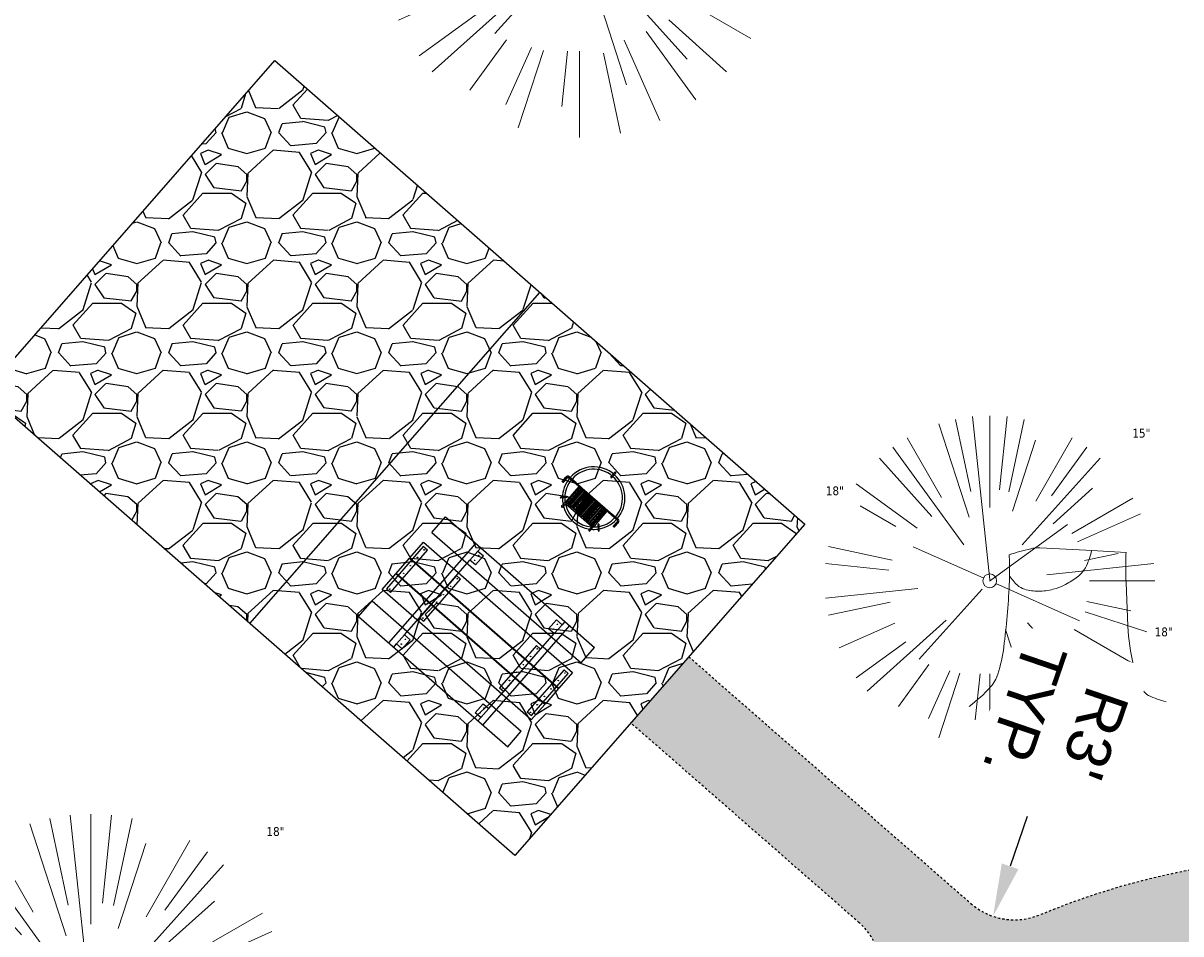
# Model space of a CAD drawing. Header units: feet. Extents: x 1133447 to 1140710, y 647622 to 649877.
# Tile 33 of 84: x 1134440 to 1134492, y 649114 to 649155. Entities that reach past the tile are written whole.
import ezdxf

# ---------------------------------------------------------------- set-up
doc = ezdxf.new("R2010")
doc.units = ezdxf.units.FT
doc.header["$MEASUREMENT"] = 0
doc.linetypes.add('RAD', pattern=[0.13, 0.08, -0.05])
for name, color, linetype, lineweight in [('-ANGLE-IRON', 8, 'Continuous', 25), ('V-SITE-VEGE', 8, 'Continuous', 18), ('V-SITE-VEGE-TEXT', 8, 'Continuous', 18)]:
    doc.layers.add(name, color=color, linetype=linetype, lineweight=lineweight)
for name, color, linetype in [('-BOLTS-LAGS-SCREWS', 7, 'Continuous'), ('-CONCRETE', 9, 'Continuous'), ('-HARDWARE', 7, 'Continuous'), ('-TIMBER', 5, 'Continuous'), ('C-CAMPSITE-PADS', 6, 'Continuous'), ('C-SWLK-GRVL', 6, 'RAD'), ('C-SWLK-GRVL-PATT', 8, 'Continuous'), ('G-TEXT-ST02', 2, 'Continuous'), ('G-XREF', 7, 'Continuous')]:
    doc.layers.add(name, color=color, linetype=linetype)
doc.styles.add('Normal', font='arial.ttf', dxfattribs={"height": 0.1})
doc.styles.add('SEI-Dim & Leader', font='tahoma.ttf')
doc.dimstyles.new('Plan', dxfattribs={"dimscale": 20, "dimtxt": 0.1, "dimasz": 0.12, "dimexe": 0.0625, "dimexo": 0.0625, "dimgap": 0.08, "dimtad": 0, "dimdec": 0, "dimzin": 0, "dimdsep": 46, "dimtxsty": 'Normal', "dimcen": 0, "dimclrd": 256, "dimclre": 256, "dimclrt": 256, "dimaunit": 1, "dimadec": 4, "dimazin": 0, "dimtfac": 1, "dimtdec": 0, "dimtofl": 0, "dimtmove": 0, "dimatfit": 3, "dimfxl": 1, "dimtfill": 1, "dimtolj": 1, "dimtzin": 0, "dimlwd": -1, "dimlwe": -1, "dimarcsym": 0})
pattern_1 = [(228.012787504, (3.6, 5), (-40.00000000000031, -45.00000000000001), [0.67268, -66.5954402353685]), (184.969740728, (3.15, 4.5), (59.99999999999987, 5.000000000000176), [1.15434, -114.27962380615]), (132.510447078, (2, 4.4), (50.00000000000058, -54.99999999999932), [0.8139400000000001, -80.5801629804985]), (267.273689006, (0.05, 3.15), (5.000000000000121, 100.0000000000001), [1.05119, -104.067790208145]), (292.833654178, (0, 2.1), (-24.99999999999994, 60.00000000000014), [1.030775, -102.0468656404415]), (357.273689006, (0.4, 1.15), (-100.0000000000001, 5.000000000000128), [1.05119, -104.067790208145]), (37.6942404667, (1.45, 1.1), (-64.99999999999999, -49.99999999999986), [1.390145, -137.62424274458]), (72.2553283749, (2.55, 1.95), (35.00000000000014, 110), [1.31244, -129.9316074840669]), (121.429565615, (2.95, 3.2), (-40.0000000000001, 64.99999999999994), [1.05475, -104.420365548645]), (175.236358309, (2.4, 4.1), (54.99999999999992, -5.00000000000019), [1.20416, -59.0038128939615]), (222.397437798, (1.2, 4.2), (-59.99999999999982, -54.99999999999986), [1.55724, -154.1668750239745]), (138.814074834, (5, 3.1), (-35.00000000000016, 30), [0.5315049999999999, -52.61922406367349]), (171.46923439, (4.600000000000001, 3.45), (64.99999999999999, -9.999999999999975), [1.011185, -100.107557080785]), (225, (3.6, 3.6), (-5.551115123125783e-16, -4.999999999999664), [0.707105, -6.3639628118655]), (203.198590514, (3.25, 4.2), (24.99999999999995, 9.999999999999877), [0.38079, -37.6980755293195]), (291.801409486, (2.9, 4.050000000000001), (-4.99999999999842, 15.00000000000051), [0.538515, -26.3873090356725]), (30.96375653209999, (3.1, 3.55), (15.00000000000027, 9.999999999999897), [0.874645, -28.2801144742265]), (161.565051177, (3.85, 4), (10.00000000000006, -4.999999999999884), [0.632455, -15.178933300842]), (16.389540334, (0, 4.050000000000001), (49.99999999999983, 15.00000000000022), [0.886, -87.714225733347]), (70.3461759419, (0.8500000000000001, 4.3), (-20.0000000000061, -55.00000000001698), [0.7433049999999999, -73.58703873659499]), (293.198590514, (3.85, 5), (-9.999999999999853, 24.99999999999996), [0.761575, -37.3172905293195]), (343.610459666, (4.149999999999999, 4.3), (-49.99999999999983, 15.00000000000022), [0.8859999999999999, -87.71422573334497]), (339.44395478, (0, 0.95), (-25.00000000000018, 10.00000000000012), [0.8543999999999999, -41.86561872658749]), (294.775140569, (0.8, 0.65), (-25.00000000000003, 55.00000000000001), [0.71589, -70.87321531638]), (66.8014094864, (3.9, 0), (9.999999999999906, 24.99999999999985), [0.761575, -37.3172905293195]), (17.3540246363, (4.2, 0.7000000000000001), (-64.99999999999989, -19.99999999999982), [0.838155, -82.97711807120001]), (69.44395478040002, (1.45, 0), (-10.00000000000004, -24.99999999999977), [0.4272, -42.29281872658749]), (101.309932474, (3.6, 0), (-4.999999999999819, 20.00000000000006), [0.25495, -25.240147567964]), (165.963756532, (3.55, 0.25), (14.99999999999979, -5.000000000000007), [1.030775, -19.5847531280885]), (186.009005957, (2.55, 0.5), (50.00000000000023, 4.999999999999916), [0.9552499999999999, -94.56961587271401]), (303.690067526, (3.1, 3.1), (-4.999999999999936, 9.999999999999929), [0.7211099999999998, -17.30664637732]), (353.157226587, (3.5, 2.5), (85.00000000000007, -10.00000000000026), [1.25897, -124.6378131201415]), (60.9453959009, (4.75, 2.35), (-19.99999999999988, -34.99999999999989), [0.51478, -50.963370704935]), (90, (5, 2.8), (-4.999999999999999, 5), [0.3, -4.699999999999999]), (120.256437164, (2.45, 0.65), (20.00000000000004, -35.00000000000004), [0.69462, -68.76759994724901]), (48.01278750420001, (2.1, 1.25), (40, 44.99999999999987), [1.34536, -65.92276023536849]), (0, (3, 2.25), (5, 5), [1.3, -3.7]), (325.3048464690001, (4.3, 2.25), (50.0000000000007, -34.99999999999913), [0.7905699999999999, -78.26637150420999]), (254.054604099, (4.95, 1.8), (-5.000000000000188, -20.00000000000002), [0.72801, -35.6725394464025]), (207.645975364, (4.75, 1.1), (-94.99999999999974, -50.00000000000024), [1.185325, -117.347370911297]), (175.42607874, (3.7, 0.55), (-64.99999999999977, 5.000000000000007), [1.253995, -124.1453670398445])]

# ---------------------------------------------------------------- blocks, each defined once
blk = doc.blocks.new('V-SITE-VEGE-Coniferious Tree 2')
at = {"color": 0, "linetype": 'ByBlock'}
for p, q in [((-0.0003172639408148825, 0.0025937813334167), (-0.05229705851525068, 0.4972664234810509)), ((-3.601054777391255e-05, 0.2219193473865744), (-3.601054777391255e-05, 0.5000060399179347)), ((0.02890183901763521, 0.2753366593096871), (0.05222503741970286, 0.4972664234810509)), ((-0.06264093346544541, 0.1926377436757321), (-0.1545378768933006, 0.4755369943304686)), ((-0.0574950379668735, 0.2703678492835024), (-0.1039851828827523, 0.4890788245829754)), ((0.0571938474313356, 0.2692740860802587), (0.1039131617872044, 0.4890788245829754)), ((-0.1460065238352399, 0.2528363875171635), (-0.2500390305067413, 0.4330260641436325)), ((0.06850648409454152, 0.2109817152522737), (0.1382469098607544, 0.425630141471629)), ((0.139142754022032, 0.2410654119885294), (0.2499670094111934, 0.4330260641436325)), ((-0.07913071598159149, 0.1088658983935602), (-0.2939353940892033, 0.4045257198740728)), ((0.1868724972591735, 0.2572635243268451), (0.2938633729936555, 0.4045257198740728)), ((-0.1756943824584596, 0.1950752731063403), (-0.3346129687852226, 0.3715878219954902)), ((0.09777767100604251, 0.108636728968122), (0.3345409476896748, 0.3715878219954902)), ((-0.2201011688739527, 0.1598873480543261), (-0.4045617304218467, 0.2938993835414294)), ((0.1919663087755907, 0.1728666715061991), (0.3115823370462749, 0.2805763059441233)), ((0.2487690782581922, 0.143647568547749), (0.4329900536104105, 0.2500030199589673)), ((-0.2844040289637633, 0.1641894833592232), (-0.393144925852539, 0.2269610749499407)), ((0.2658942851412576, 0.1183972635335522), (0.4567507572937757, 0.2033670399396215)), ((-0.0009318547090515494, -0.0006770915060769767), (0.2349564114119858, 0.1707208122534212)), ((-0.2961437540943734, 0.06292784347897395), (-0.4891148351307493, 0.1039491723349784)), ((-0.01992166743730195, 0.008854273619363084), (-0.2318825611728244, 0.1032199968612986)), ((0.2872695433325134, 0.06106323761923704), (0.3884790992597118, 0.08257391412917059)), ((-0.3060292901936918, 0.03215663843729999), (-0.4973024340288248, 0.05226104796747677)), ((0.173080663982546, 0.01818771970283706), (0.497230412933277, 0.05226104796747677)), ((0.3024988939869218, 0), (0.4999700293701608, 0)), ((-0.2182782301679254, -0.02292736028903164), (-0.4973024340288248, -0.05226104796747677)), ((-0.02300503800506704, -0.02554197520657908), (-0.2137781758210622, -0.2373882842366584)), ((0.01849546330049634, -0.008260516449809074), (0.2719985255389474, -0.1211160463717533)), ((-0.302185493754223, -0.0642195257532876), (-0.4891148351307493, -0.1039491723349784)), ((0.2936342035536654, -0.06241742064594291), (0.4274066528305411, -0.09084484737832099)), ((0.2891445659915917, -0.09395946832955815), (0.4755009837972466, -0.1545018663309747)), ((-0.2881436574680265, -0.1282723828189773), (-0.4568227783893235, -0.2033670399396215)), ((-0.1320480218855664, -0.1188660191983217), (-0.3716238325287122, -0.3345769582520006)), ((0.1143820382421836, -0.1271057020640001), (0.2718110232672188, -0.301920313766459)), ((0.04781873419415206, -0.1473038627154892), (0.1192466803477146, -0.3671294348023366)), ((0.2555295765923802, -0.1475434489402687), (0.4329900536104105, -0.2500030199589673)), ((-0.254528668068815, -0.1848980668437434), (-0.4045617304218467, -0.2938993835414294)), ((0.2253521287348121, -0.2029399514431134), (0.3715518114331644, -0.3345769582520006)), ((0.1688618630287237, -0.2324611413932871), (0.2938633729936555, -0.4045257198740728)), ((-0.1842986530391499, -0.2536176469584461), (-0.2766747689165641, -0.3807650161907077)), ((0.1131111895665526, -0.2541280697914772), (0.2033310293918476, -0.4567867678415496)), ((-0.1213812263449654, -0.2725449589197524), (-0.1855903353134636, -0.4167758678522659)), ((-0.09098502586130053, -0.2799408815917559), (-0.1545378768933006, -0.4755369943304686)), ((-0.02966136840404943, -0.2817638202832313), (-0.04434904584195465, -0.4216092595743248)), ((-3.601054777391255e-05, -0.2817638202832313), (-3.601054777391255e-05, -0.5000060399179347)), ((0.06104806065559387, -0.2873055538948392), (0.1039131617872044, -0.4890788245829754))]:
    blk.add_line(p, q, dxfattribs=at)
blk.add_circle((-3.601054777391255e-05, 0), 0.02083358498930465)
blk = doc.blocks.new('V-SITE-VEGE-Stump')
for points in [[(-0.07764030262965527, 0.1564565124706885, -0.02766804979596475), (-0.05341885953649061, 0.1633605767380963, -0.0679781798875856), (-0.04316680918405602, 0.1642506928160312), (0.008593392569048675, 0.1616126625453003), (0.05395851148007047, 0.1590945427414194)], [(0.01506844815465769, 0.161253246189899, -0.08286378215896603), (0.008147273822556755, 0.1419669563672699, -0.1113242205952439), (-0.002098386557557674, 0.130555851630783, -0.03931328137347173), (-0.01592715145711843, 0.1222882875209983, -0.04919659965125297), (-0.02797848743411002, 0.1177254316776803, -0.06600187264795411), (-0.0446681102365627, 0.1155126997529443, -0.07018691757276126), (-0.06035359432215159, 0.1177254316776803, -0.1148593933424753), (-0.06850904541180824, 0.1222766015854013, -0.0759377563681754), (-0.07734269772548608, 0.1331671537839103)], [(0.05395851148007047, 0.1590945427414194, 0.004334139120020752), (0.05376627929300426, 0.1369184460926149, 0.00834373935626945), (0.05395851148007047, 0.1253997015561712), (0.05605689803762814, 0.07623641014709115, 0.04625247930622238), (0.06241632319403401, 0.03170819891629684, 0.06962485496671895), (0.07334360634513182, 0.00381048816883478, 0.1497246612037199), (0.07941695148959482, -0.001975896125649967, 0.05852299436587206), (0.09922370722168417, -0.009139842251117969)], [(-0.122905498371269, -0.01429599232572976, 0.05261256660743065), (-0.09863241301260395, 0.007697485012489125, 0.1061947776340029), (-0.09053039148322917, 0.02191696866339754, 0.04486152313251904), (-0.08374707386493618, 0.05273626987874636, 0.02007395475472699), (-0.07764030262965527, 0.1228815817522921, 0.01167487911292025), (-0.07732468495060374, 0.1363966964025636, 0.007866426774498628), (-0.07764030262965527, 0.1564565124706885)]]:
    blk.add_lwpolyline(points, format="xyb")
blk = doc.blocks.new('C_XBASE-PACTOLA_02403811')
at = {"layer": 'V-SITE-VEGE'}
for name, p, xscale, yscale, zscale in [('V-SITE-VEGE-Coniferious Tree 2', (1134465.146, 649158.811), 17.99978256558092, 17.99978256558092, 17.99978256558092), ('V-SITE-VEGE-Coniferious Tree 2', (1134483.794, 649129.669), 14.99981880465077, 14.99981880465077, 14.99981880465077), ('V-SITE-VEGE-Stump', (1134487.808, 649124.54), 40.31522404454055, 40.31522404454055, 40.31522404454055), ('V-SITE-VEGE-Coniferious Tree 2', (1134442.95, 649110.068), 17.99978256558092, 17.99978256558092, 17.99978256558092)]:
    blk.add_blockref(name, p, dxfattribs=dict(at, xscale=xscale, yscale=yscale, zscale=zscale))
at = {"layer": 'V-SITE-VEGE-TEXT', "char_height": 0.4, "attachment_point": 7, "style": 'SEI-Dim & Leader'}
for s, insert in [('15"', (1134490.273453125, 649136.169)), ('18"', (1134476.34434375, 649133.551)), ('18"', (1134491.285594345, 649127.14)), ('18"', (1134450.92534375, 649118.068))]:
    blk.add_mtext(s, dxfattribs=dict(at, insert=insert))
blk = doc.blocks.new('10FT_Precast Table')
at = {"layer": '-ANGLE-IRON'}
for p, q in [((-28.53399626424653, 27.12499979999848), (-28.53399626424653, 33.62500020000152)), ((-28.53399626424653, 33.62500020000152), (-24.53403626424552, 33.62500020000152)), ((-24.53403626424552, 33.62500020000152), (-24.53403626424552, 27.12499979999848)), ((28.46604333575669, 27.12499979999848), (28.46604333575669, 33.62500020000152)), ((28.46604333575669, 33.62500020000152), (32.4660033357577, 33.62500020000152)), ((32.4660033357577, 33.62500020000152), (32.4660033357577, 27.12499979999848)), ((-24.53403626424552, 27.12499979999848), (-28.53399626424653, 27.12499979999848)), ((32.4660033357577, 27.12499979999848), (28.46604333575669, 27.12499979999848)), ((-49.49999999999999, 15.84066587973), (-52.49999999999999, 15.84066587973)), ((-52.49999999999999, 15.84066587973), (-52.49999999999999, -14.65933416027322)), ((-49.49999999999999, -14.65933416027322), (-49.49999999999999, 15.84066587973)), ((-25.53399626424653, 15.8406658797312), (-28.53399626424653, 15.8406658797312)), ((-28.53399626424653, 15.8406658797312), (-28.53399626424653, -14.65933416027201)), ((-25.53399626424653, -14.65933416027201), (-25.53399626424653, 15.8406658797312)), ((32.4660033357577, 15.84066587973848), (29.4660033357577, 15.84066587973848)), ((29.4660033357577, 15.84066587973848), (29.4660033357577, -14.65933416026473)), ((32.4660033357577, -14.65933416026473), (32.4660033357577, 15.84066587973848)), ((52.50000000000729, 15.8406658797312), (49.50000000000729, 15.8406658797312)), ((49.50000000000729, 15.8406658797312), (49.50000000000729, -14.65933416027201)), ((52.50000000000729, -14.65933416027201), (52.50000000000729, 15.8406658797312)), ((-52.49999999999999, -14.65933416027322), (-49.49999999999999, -14.65933416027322)), ((-28.53399626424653, -14.65933416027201), (-25.53399626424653, -14.65933416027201)), ((29.4660033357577, -14.65933416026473), (32.4660033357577, -14.65933416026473)), ((49.50000000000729, -14.65933416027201), (52.50000000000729, -14.65933416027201)), ((-28.53399626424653, -33.62500019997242), (-28.53399626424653, -27.12499979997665)), ((-28.53399626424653, -27.12499979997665), (-24.53403626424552, -27.12499979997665)), ((-24.53403626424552, -27.12499979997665), (-24.53403626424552, -33.62500019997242)), ((28.46604333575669, -33.62500019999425), (28.46604333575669, -27.1249997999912)), ((28.46604333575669, -27.1249997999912), (32.4660033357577, -27.1249997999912)), ((32.4660033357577, -27.1249997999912), (32.4660033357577, -33.62500019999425)), ((-24.53403626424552, -33.62500019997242), (-28.53399626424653, -33.62500019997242)), ((32.4660033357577, -33.62500019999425), (28.46604333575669, -33.62500019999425))]:
    blk.add_line(p, q, dxfattribs=at)
at = {"layer": '-BOLTS-LAGS-SCREWS'}
for centre in [(-26.53401626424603, 32.12500020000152), (30.46602333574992, 32.12500020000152), (-26.53401626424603, 28.62499979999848), (30.46602333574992, 28.62499979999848), (-50.99999999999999, 14.84066987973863), (-27.03399626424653, 14.84066987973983), (30.9660033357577, 14.84066987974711), (51.00000000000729, 14.84066987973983), (-50.99999999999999, 9.340670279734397), (-27.03399626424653, 9.340670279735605), (30.9660033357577, 9.34067027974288), (51.00000000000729, 9.340670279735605), (-50.99999999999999, 3.340670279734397), (-27.03399626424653, 3.340670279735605), (30.9660033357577, 3.340670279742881), (51.00000000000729, 3.340670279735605), (-50.99999999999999, -2.159338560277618), (-27.03399626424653, -2.15933856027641), (30.9660033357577, -2.159338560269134), (51.00000000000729, -2.15933856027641), (-50.99999999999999, -8.159338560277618), (-27.03399626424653, -8.15933856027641), (30.9660033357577, -8.159338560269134), (51.00000000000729, -8.15933856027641), (-50.99999999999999, -13.65933816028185), (-27.03399626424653, -13.65933816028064), (30.9660033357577, -13.65933816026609), (51.00000000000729, -13.65933816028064), (-26.53401626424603, -28.62499979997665), (30.46602333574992, -28.6249997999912), (-26.53401626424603, -32.12500019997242), (30.46602333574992, -32.12500019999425)]:
    blk.add_circle(centre, 0.15625000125, dxfattribs=at)
at = {"layer": '-CONCRETE'}
for p, q in [((-32.03399630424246, -35.99999999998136), (-32.03399630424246, 35.99999999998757)), ((-28.53399626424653, 35.99999999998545), (-28.53399626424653, 33.62500020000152)), ((32.4660033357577, 36), (32.4660033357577, 33.62500020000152)), ((35.96600337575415, -35.99999999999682), (35.96600337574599, 35.99999999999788)), ((-28.53399626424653, -27.12499979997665), (-28.53399626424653, 27.12499979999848)), ((32.4660033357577, -27.1249997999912), (32.4660033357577, 27.12499979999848)), ((-28.53399626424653, -35.99999999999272), (-28.53399626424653, -33.62500019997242)), ((32.4660033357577, -33.62500019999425), (32.4660033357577, -36))]:
    blk.add_line(p, q, dxfattribs=at)
at = {"layer": '-TIMBER'}
for p, q in [((-53.99999999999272, 24.74999999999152), (-54, 35.99999999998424)), ((-54, 35.99999999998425), (54, 36.0000000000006)), ((54.00000000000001, 24.75000000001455), (54.00000000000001, 36)), ((-54, 24.74999999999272), (53.99999999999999, 24.74999999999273)), ((-53.99999999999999, 6.465667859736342), (-53.99999999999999, 17.71566785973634)), ((-53.99999999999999, 17.71566785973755), (54, 17.71566785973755)), ((54.00000000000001, 17.71566785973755), (54.00000000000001, 6.46566785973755)), ((-53.99999999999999, 6.46566785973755), (54, 6.46566785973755)), ((-53.99999999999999, -5.034336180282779), (-53.99999999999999, 6.215667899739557)), ((-53.99999999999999, 6.215667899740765), (54, 6.215667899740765)), ((54.00000000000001, 6.215667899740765), (54.00000000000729, -5.034336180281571)), ((54.00000000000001, -5.034336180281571), (-53.99999999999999, -5.034336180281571)), ((-53.99999999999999, -16.53433614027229), (-53.99999999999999, -5.28433614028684)), ((54.00000000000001, -5.284336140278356), (-53.99999999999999, -5.284336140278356)), ((54.00000000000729, -5.28433614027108), (54.00000000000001, -16.53433614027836)), ((54.00000000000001, -16.53433614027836), (-53.99999999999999, -16.53433614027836)), ((-54, -35.99999999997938), (-53.99999999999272, -24.74999999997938)), ((-54, -24.74999999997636), (53.99999999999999, -24.75000000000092)), ((54.00000000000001, -36), (54.00000000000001, -24.75)), ((-54, -35.99999999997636), (53.99999999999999, -36.00000000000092))]:
    blk.add_line(p, q, dxfattribs=at)
blk = doc.blocks.new('*X439')
at = {"color": 0}
for p, q in [((146.0622026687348, 353.5980429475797), (146.1426743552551, 353.6785146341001)), ((146.0622026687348, 352.8909361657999), (146.8122026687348, 353.6409361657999)), ((146.0622026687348, 352.5373827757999), (146.8122026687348, 353.2873827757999)), ((146.0622026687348, 351.8302759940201), (146.8122026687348, 352.5802759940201)), ((146.0622026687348, 351.4767226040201), (146.8122026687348, 352.2267226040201)), ((146.0622026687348, 350.7696158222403), (146.8122026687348, 351.5196158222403)), ((146.3246548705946, 350.6785146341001), (146.8122026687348, 351.1660624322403))]:
    blk.add_line(p, q, dxfattribs=at)
blk = doc.blocks.new('Pilot Rocks FS-30_18_PA')
at = {"layer": '-HARDWARE'}
for p, q in [((-8.817777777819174, 0.04421580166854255), (-17.86666666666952, 0.04421580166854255)), ((-17.86666666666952, 0.04421580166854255), (-12.77892653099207, 0.04421580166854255)), ((-10.20000000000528, 0.04421580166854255), (10.19999999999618, 0.04421580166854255)), ((8.817777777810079, 0.04421580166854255), (17.86666666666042, 0.04421580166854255)), ((12.77892653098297, 0.04421580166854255), (17.86666666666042, 0.04421580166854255)), ((-18.93333333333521, -4.555784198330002), (-18.93333333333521, -1.355784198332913)), ((-18.93333333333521, -1.355784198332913), (-18.86666666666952, -1.355784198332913)), ((-18.86666666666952, -1.355784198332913), (-18.86666666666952, -0.9557841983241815)), ((-18.86666666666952, -1.355784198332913), (-18.86666666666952, -0.9557841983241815)), ((-18.20000000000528, -1.355784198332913), (-18.20000000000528, -0.9557841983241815)), ((-18.20000000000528, -0.9557841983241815), (-18.20000000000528, -1.355784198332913)), ((-18.20000000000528, -1.355784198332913), (-18.13333333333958, -1.355784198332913)), ((-18.13333333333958, -1.355784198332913), (-18.13333333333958, -4.555784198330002)), ((-8.817777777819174, -0.6224508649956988), (-17.86666666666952, -0.6224508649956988)), ((-13.33940419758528, -0.6224508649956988), (-17.86666666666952, -0.6224508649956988)), ((-10.20000000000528, -0.6224508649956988), (10.19999999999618, -0.6224508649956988)), ((-10.20000000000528, -0.6224508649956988), (-10.20000000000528, -11.31238912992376)), ((-9.533333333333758, -0.6224508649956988), (-9.533333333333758, -11.31238912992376)), ((-8.817777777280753, -0.6224508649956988), (-8.817777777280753, -11.64572246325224)), ((-8.284444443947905, -0.6224508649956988), (-8.284444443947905, -11.64572246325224)), ((-7.502222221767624, -0.6224508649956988), (-7.502222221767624, -11.64572246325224)), ((-6.9688888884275, -0.6224508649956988), (-6.9688888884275, -11.64572246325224)), ((-6.18666666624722, -0.6224508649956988), (-6.18666666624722, -11.64572246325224)), ((-5.653333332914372, -0.6224508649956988), (-5.653333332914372, -11.64572246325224)), ((-4.871111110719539, -0.6224508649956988), (-4.871111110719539, -11.64572246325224)), ((-4.337777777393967, -0.6224508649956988), (-4.337777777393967, -11.64572246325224)), ((-3.555555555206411, -0.6224508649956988), (-3.555555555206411, -11.64572246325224)), ((-3.022222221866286, -0.6224508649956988), (-3.022222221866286, -11.64572246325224)), ((-2.23999999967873, -0.6224508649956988), (-2.23999999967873, -11.64572246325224)), ((-1.706666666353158, -0.6224508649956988), (-1.706666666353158, -11.64572246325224)), ((-0.9244444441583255, -0.6224508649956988), (-0.9244444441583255, -11.64572246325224)), ((-0.3911111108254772, -0.6224508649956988), (-0.3911111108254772, -11.64572246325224)), ((0.3911111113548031, -0.6224508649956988), (0.3911111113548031, -11.64572246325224)), ((0.9244444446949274, -0.6224508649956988), (0.9244444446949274, -11.64572246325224)), ((1.706666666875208, -0.6224508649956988), (1.706666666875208, -11.64572246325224)), ((2.240000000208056, -0.6224508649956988), (2.240000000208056, -11.64572246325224)), ((3.022222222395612, -0.6224508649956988), (3.022222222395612, -11.64572246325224)), ((3.555555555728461, -0.6224508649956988), (3.555555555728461, -11.64572246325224)), ((4.337777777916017, -0.6224508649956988), (4.337777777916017, -11.64572246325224)), ((4.871111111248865, -0.6224508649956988), (4.871111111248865, -11.64572246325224)), ((5.653333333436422, -0.6224508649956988), (5.653333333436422, -11.64572246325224)), ((6.18666666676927, -0.6224508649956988), (6.18666666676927, -11.64572246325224)), ((6.968888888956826, -0.6224508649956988), (6.968888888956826, -11.64572246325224)), ((7.502222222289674, -0.6224508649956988), (7.502222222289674, -11.64572246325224)), ((8.28444444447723, -0.6224508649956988), (8.28444444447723, -11.64572246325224)), ((8.817777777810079, -0.6224508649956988), (8.817777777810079, -11.64572246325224)), ((17.86666666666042, -0.6224508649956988), (8.817777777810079, -0.6224508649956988)), ((9.533333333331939, -0.6224508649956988), (9.533333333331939, -11.31238912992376)), ((10.19999999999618, -0.6224508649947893), (10.19999999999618, -11.31238912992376)), ((18.13333333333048, -4.555784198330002), (18.13333333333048, -1.355784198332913)), ((18.13333333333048, -1.355784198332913), (18.19999999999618, -1.355784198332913)), ((18.93333333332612, -4.555784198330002), (18.13333333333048, -4.555784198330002)), ((18.19999999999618, -1.355784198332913), (18.19999999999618, -0.9557841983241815)), ((18.19999999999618, -1.355784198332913), (18.19999999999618, -0.9557841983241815)), ((18.86666666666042, -1.355784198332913), (18.86666666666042, -0.9557841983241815)), ((18.86666666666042, -0.9557841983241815), (18.86666666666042, -1.355784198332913)), ((18.86666666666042, -1.355784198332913), (18.93333333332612, -1.355784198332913)), ((18.93333333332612, -1.355784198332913), (18.93333333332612, -4.555784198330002)), ((-10.20000000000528, -11.31238912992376), (-10.20000000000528, -14.84572246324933)), ((-9.533333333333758, -11.31238912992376), (-9.533333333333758, -14.84572246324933)), ((-9.533333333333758, -11.64572246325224), (9.533333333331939, -11.64572246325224)), ((-9.533333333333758, -12.31238912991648), (9.533333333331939, -12.31238912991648)), ((9.533333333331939, -11.31238912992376), (9.533333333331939, -14.84572246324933)), ((10.19999999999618, -11.31238912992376), (10.19999999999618, -14.84572246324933)), ((-10.20000000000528, -13.68324198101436), (-10.20000000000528, -14.84572246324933)), ((-9.533333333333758, -14.84572246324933), (-9.533333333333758, -14.47618734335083)), ((9.533333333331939, -14.47618734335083), (9.533333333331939, -14.84572246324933)), ((10.19999999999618, -14.84572246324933), (10.19999999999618, -13.68324198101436))]:
    blk.add_line(p, q, dxfattribs=at)
at = {"layer": '-HARDWARE', "flags": 128}
for points in [[(0.04426932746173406, 18.18944163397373, 1), (-0.6223972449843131, 18.18908719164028), (-0.6206959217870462, 14.98908764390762, 1), (0.04597065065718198, 14.98944208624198), (0.04426932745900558, 18.18944163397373)], [(-11.77825193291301, -8.933957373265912, -1), (-11.29140720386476, -9.3893985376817), (-13.47752479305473, -11.72625323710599, -1), (-13.96436952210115, -11.27081207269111), (-11.77825193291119, -8.93395737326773)], [(11.77825193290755, -8.933957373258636, 1), (11.29140720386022, -9.389398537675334), (13.47752479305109, -11.72625323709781, 1), (13.96436952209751, -11.27081207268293), (11.77825193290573, -8.933957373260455)]]:
    blk.add_lwpolyline(points, format="xyb", dxfattribs=at)
at = {"layer": '-HARDWARE'}
for points in [[(-18.93333333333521, -4.555784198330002), (-18.93333333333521, -1.355784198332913), (-18.13333333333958, -1.355784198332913), (-18.13333333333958, -4.555784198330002)], [(-7.502222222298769, -11.64572246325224), (-8.28444444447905, -11.64572246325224), (-8.28444444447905, -0.6224508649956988), (-7.502222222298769, -0.6224508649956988)], [(-6.186666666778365, -11.64572246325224), (-6.968888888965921, -11.64572246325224), (-6.968888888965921, -0.6224508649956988), (-6.186666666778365, -0.6224508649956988)], [(-4.87111111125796, -11.64572246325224), (-5.653333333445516, -11.64572246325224), (-5.653333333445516, -0.6224508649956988), (-4.87111111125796, -0.6224508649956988)], [(-3.555555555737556, -11.64572246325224), (-4.337777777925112, -11.64572246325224), (-4.337777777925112, -0.6224508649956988), (-3.555555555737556, -0.6224508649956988)], [(-2.240000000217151, -11.64572246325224), (-3.022222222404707, -11.64572246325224), (-3.022222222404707, -0.6224508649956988), (-2.240000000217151, -0.6224508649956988)], [(-0.9244444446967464, -11.64572246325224), (-1.706666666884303, -11.64572246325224), (-1.706666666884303, -0.6224508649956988), (-0.9244444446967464, -0.6224508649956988)], [(-0.3911111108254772, -11.64572246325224), (0.3911111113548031, -11.64572246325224), (0.3911111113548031, -0.6224508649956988), (-0.3911111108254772, -0.6224508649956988)], [(0.9244444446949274, -11.64572246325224), (1.706666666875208, -11.64572246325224), (1.706666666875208, -0.6224508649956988), (0.9244444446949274, -0.6224508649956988)], [(2.240000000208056, -11.64572246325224), (3.022222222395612, -11.64572246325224), (3.022222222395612, -0.6224508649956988), (2.240000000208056, -0.6224508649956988)], [(3.555555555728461, -11.64572246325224), (4.337777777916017, -11.64572246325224), (4.337777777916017, -0.6224508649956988), (3.555555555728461, -0.6224508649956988)], [(4.871111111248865, -11.64572246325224), (5.653333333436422, -11.64572246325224), (5.653333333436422, -0.6224508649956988), (4.871111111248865, -0.6224508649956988)], [(6.18666666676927, -11.64572246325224), (6.968888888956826, -11.64572246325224), (6.968888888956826, -0.6224508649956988), (6.18666666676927, -0.6224508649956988)], [(7.502222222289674, -11.64572246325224), (8.28444444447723, -11.64572246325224), (8.28444444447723, -0.6224508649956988), (7.502222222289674, -0.6224508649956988)], [(18.93333333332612, -4.555784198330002), (18.93333333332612, -1.355784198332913), (18.13333333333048, -1.355784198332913), (18.13333333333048, -4.555784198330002)]]:
    blk.add_lwpolyline(points, close=True, dxfattribs=at)
for centre, radius, start, end in [((0, 9.094947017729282e-13), 17.06666666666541, 0.1484403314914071, 179.8515596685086), ((0, 0), 15.73333333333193, 0.1610200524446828, 179.8389799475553), ((-17.86666666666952, -0.9557841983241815), 1, 90, 180), ((-17.86666666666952, -0.9557841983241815), 1, 90, 180), ((17.86666666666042, -0.9557841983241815), 1, 0, 90), ((17.86666666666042, -0.9557841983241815), 1, 0, 90), ((-17.86666666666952, -0.9557841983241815), 0.3333333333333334, 90, 180), ((-17.86666666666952, -0.9557841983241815), 0.3333333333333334, 90, 180), ((0, 9.094947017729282e-13), 17.06666666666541, 182.0901397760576, 220.7490543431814), ((0, 0), 15.73333333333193, 182.2673591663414, 220.2247561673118), ((0, 0), 15.73333333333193, 319.7752438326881, 357.7326408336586), ((0, 9.094947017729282e-13), 17.06666666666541, 319.2509456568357, 357.9098602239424), ((17.86666666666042, -0.9557841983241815), 0.3333333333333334, 0, 90), ((17.86666666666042, -0.9557841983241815), 0.3333333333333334, 0, 90), ((-9.094947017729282e-13, 1.818989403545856e-12), 17.06666666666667, 220.7490543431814, 233.2977773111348), ((-9.094947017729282e-13, 1.818989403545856e-12), 15.73333333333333, 220.2247561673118, 229.5860659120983), ((-9.866666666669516, -11.64572246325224), 0.3333333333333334, 0, 180), ((-9.094947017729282e-13, 1.818989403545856e-12), 15.73333333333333, 232.7040475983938, 307.2959524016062), ((9.866666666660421, -11.64572246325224), 0.3333333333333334, 0, 180), ((-9.094947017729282e-13, 1.818989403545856e-12), 15.73333333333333, 310.4139340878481, 319.7752438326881), ((-6.821210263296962e-11, 6.548361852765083e-11), 17.06666666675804, 306.7022226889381, 319.2509456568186), ((-9.866666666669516, -14.84572246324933), 0.3333333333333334, 180, 0), ((-9.866666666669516, -14.84572246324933), 0.3333333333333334, 180, 0), ((-9.094947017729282e-13, 1.818989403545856e-12), 17.06666666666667, 236.0413981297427, 303.9586018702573), ((9.866666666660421, -14.84572246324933), 0.3333333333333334, 180, 0), ((9.866666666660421, -14.84572246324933), 0.3333333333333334, 180, 0)]:
    blk.add_arc(centre, radius, start, end, dxfattribs=at)
at = {"layer": '-HARDWARE', "rotation": 180}
for p, xscale, yscale, zscale in [((137.6663495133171, 372.583162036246), 1.066666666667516, 1.066666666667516, 1.066666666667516), ((-137.6663495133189, 372.583162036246), -1.066666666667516, 1.066666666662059, 1.066666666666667)]:
    blk.add_blockref('*X439', p, dxfattribs=dict(at, xscale=xscale, yscale=yscale, zscale=zscale))
blk = doc.blocks.new('C_PBASE-PACTOLA_02403811')
at = {"layer": 'C-CAMPSITE-PADS'}
blk.add_lwpolyline([(1134438.131665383, 649138.2575985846), (1134451.300109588, 649153.3105742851), (1134475.384870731, 649132.2410635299), (1134462.216426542, 649117.1880878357)], close=True, dxfattribs=at)
at = {"layer": 'C-SWLK-GRVL', "flags": 128}
for points in [[(1134470.117493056, 649126.2198732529), (1134482.93650839, 649115.0057125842)], [(1134477.860940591, 649114.1312895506), (1134467.483804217, 649123.2092781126)]]:
    blk.add_lwpolyline(points, dxfattribs=at)
for points in [[(1134482.93650839, 649115.0057125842, 0.2860719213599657), (1134486.068415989, 649114.4955943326, -0.3242747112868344), (1134524.910412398, 649105.345630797), (1134536.52631945, 649091.8938999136, 0.04491381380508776), (1134548.898274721, 649079.92753147, -0.3220469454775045), (1134554.785664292, 649058.5476908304, 0.441520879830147), (1134558.179472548, 649051.9832590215), (1134566.021082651, 649049.8797385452, 0.3433332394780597), (1134571.680299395, 649052.2681860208, -0.02077816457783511), (1134597.711378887, 649094.5801124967), (1134601.857481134, 649091.7855040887)], [(1134428.464585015, 649081.9918112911), (1134437.392119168, 649075.5204750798, 0.07341014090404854), (1134442.571547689, 649072.8196084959), (1134447.434878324, 649071.1314278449, 0.3404680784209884), (1134450.907684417, 649072.2907849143), (1134470.968137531, 649102.104693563, -0.07454195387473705), (1134477.774160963, 649109.5423312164, 0.4652850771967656), (1134477.860940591, 649114.1312895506)]]:
    blk.add_lwpolyline(points, format="xyb", dxfattribs=at)
at = {"layer": 'Defpoints'}
blk.add_lwpolyline([(1134450.174045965, 649127.7228432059), (1134463.342490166, 649142.7758189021)], dxfattribs=at)
at = {"layer": '-HARDWARE', "xscale": 0.08333333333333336, "yscale": 0.08333333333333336, "zscale": 0.08333333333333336, "rotation": 318.8203477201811}
blk.add_blockref('Pilot Rocks FS-30_18_PA', (1134465.793568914, 649133.4274122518), dxfattribs=at)
at = {"xscale": 0.08333333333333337, "yscale": 0.08333333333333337, "zscale": 0.08333333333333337, "rotation": 318.8203477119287}
blk.add_blockref('10FT_Precast Table', (1134460.474980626, 649127.3476826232), dxfattribs=at)
blk = doc.blocks.new('C_PHTCH-PACTOLA_02403811')
at = {"layer": 'C-SWLK-GRVL-PATT'}
h = blk.add_hatch(dxfattribs=at)
h.set_pattern_fill('GRAVEL', color=256, scale=5)
h.set_pattern_definition(pattern_1)
h.paths.add_polyline_path([(1134438.131665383, 649138.2575985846), (1134451.300109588, 649153.3105742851), (1134475.384870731, 649132.2410635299), (1134462.216426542, 649117.1880878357)])
h = blk.add_hatch(dxfattribs=at)
h.set_pattern_fill('GRAVEL', color=256, scale=5)
h.set_pattern_definition(pattern_1)
edge = h.paths.add_edge_path(flags=16)
edge.add_arc((1134548.490387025, 649097.0318955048), 40.99999999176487, 248.796184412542, 254.9838623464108)
edge.add_line((1134537.86765222, 649057.4319270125), (1134546.132100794, 649055.2149796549))
edge.add_arc((1134546.909374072, 649058.112538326), 3.000000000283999, 254.9838623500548, 343.3819296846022)
edge.add_line((1134549.784071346, 649057.2545665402), (1134550.337651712, 649058.3434381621))
edge.add_arc((1134536.966462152, 649065.141326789), 15.00000000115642, 333.0512984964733, 411.0980064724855)
edge.add_arc((1134609.185327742, 649154.6367762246), 100.0000000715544, 220.8114317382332, 231.0980064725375, ccw=False)
edge.add_line((1134533.498860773, 649089.2796134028), (1134521.882953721, 649102.7313442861))
edge.add_arc((1134499.177013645, 649083.1241954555), 30.00000000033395, 40.81143173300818, 146.0651440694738)
edge.add_line((1134474.286828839, 649099.8716937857), (1134453.759212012, 649069.3634849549))
edge.add_arc((1134536.7264947, 649013.5384905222), 100.0000000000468, 146.065144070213, 183.5699678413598)
edge.add_line((1134436.920544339, 649007.3117520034), (1134439.167762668, 648971.2919705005))
edge.add_arc((1134459.128952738, 648972.5373182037), 19.99999999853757, 183.5699678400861, 214.657273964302)
edge.add_arc((1134426.226219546, 648949.7906668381), 19.99999999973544, -21.49407086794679, 34.65727396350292, ccw=False)
edge.add_line((1134444.835329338, 648942.4625679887), (1134443.399896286, 648938.8174027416))
edge.add_arc((1134452.704451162, 648935.1533533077), 9.999999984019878, 158.5059290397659, 247.8634065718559)
edge.add_line((1134448.93629179, 648925.8904717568), (1134482.502472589, 648912.2356799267))
edge.add_arc((1134486.270631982, 648921.4985614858), 9.999999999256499, 247.8634064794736, 321.8644980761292)
edge.add_line((1134494.136157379, 648915.3233278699), (1134501.197764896, 648924.3178464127))
edge.add_arc((1134540.525391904, 648893.4416783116), 50.00000002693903, 132.7699397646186, 141.8644980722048, ccw=False)
edge.add_line((1134506.572578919, 648930.1459899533), (1134521.070339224, 648943.5569414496))
edge.add_arc((1134504.093932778, 648961.9090972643), 24.99999997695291, 312.7699396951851, 341.1234729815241)
edge.add_arc((1135093.567282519, 648760.3570264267), 597.978384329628, 157.575895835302, 161.1234729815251, ccw=False)
edge.add_arc((1134536.182724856, 648990.3687366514), 4.99999999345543, 337.5758958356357, 399.4769718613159)
edge.add_line((1134540.042125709, 648993.5475768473), (1134535.556339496, 648998.9937289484))
edge.add_arc((1134531.696938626, 648995.8148887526), 5.000000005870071, 39.47697174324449, 129.4769716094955)
edge.add_line((1134528.51809844, 648999.6742896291), (1134515.801917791, 648989.2004602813))
edge.add_line((1134515.801917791, 648989.2004602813), (1134511.293630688, 648990.6693089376))
edge.add_line((1134511.293630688, 648990.6693089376), (1134527.518786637, 649004.0333463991))
edge.add_arc((1134525.611482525, 649006.3489869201), 3.000000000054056, 309.4769716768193, 399.4769716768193)
edge.add_line((1134527.927123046, 649008.2562910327), (1134522.621097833, 649014.6982878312))
edge.add_arc((1134511.042895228, 649005.1617672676), 15.00000000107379, 39.47697167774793, 71.57860019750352)
edge.add_line((1134515.782946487, 649019.393138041), (1134513.264941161, 649020.2318115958))
edge.add_line((1134513.264941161, 649020.2318115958), (1134514.528954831, 649024.0268438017))
edge.add_line((1134514.528954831, 649024.0268438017), (1134517.046960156, 649023.188170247))
edge.add_arc((1134511.042895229, 649005.1617672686), 18.99999999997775, 39.47697167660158, 71.57860019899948, ccw=False)
edge.add_line((1134525.708618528, 649017.2413599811), (1134538.525775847, 649001.6801662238))
edge.add_arc((1134542.385176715, 649004.8590064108), 4.999999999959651, 219.4769716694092, 336.078134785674)
edge.add_arc((1135093.567291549, 648760.3570231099), 597.9783939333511, 152.1483058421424, 156.0781347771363, ccw=False)
edge.add_arc((1134560.438019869, 649042.0592120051), 4.999999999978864, 332.1483058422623, 434.9838623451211)
edge.add_line((1134561.733475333, 649046.8884764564), (1134536.831287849, 649053.5685154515))
edge.add_arc((1134548.490387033, 649097.0318955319), 45.00000002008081, 248.7961844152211, 254.9838623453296, ccw=False)
edge.add_line((1134532.214487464, 649055.0784082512), (1134533.661234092, 649058.8076071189))
edge = h.paths.add_edge_path()
edge.add_line((1134601.857481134, 649091.7855040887), (1134597.711378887, 649094.5801124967))
edge.add_arc((1135093.567290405, 648760.3570236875), 597.9783926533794, 146.0187423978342, 150.7800618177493)
edge.add_arc((1134567.17752859, 649055.0383738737), 5.286670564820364, 257.3645220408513, 328.39940210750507, ccw=False)
edge.add_line((1134566.021082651, 649049.8797385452), (1134558.179472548, 649051.9832590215))
edge.add_arc((1134559.47492801, 649056.8125234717), 4.999999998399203, 159.6940240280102, 254.9838623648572, ccw=False)
edge.add_arc((1134536.966462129, 649065.1413267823), 19.00000002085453, 339.6940240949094, 411.0980064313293)
edge.add_arc((1134609.185327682, 649154.6367761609), 95.99999998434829, 220.8114317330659, 231.0980064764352, ccw=False)
edge.add_line((1134536.52631945, 649091.8938999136), (1134524.910412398, 649105.3456307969))
edge.add_arc((1134499.177013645, 649083.1241954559), 33.99999999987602, 40.811431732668, 112.67770225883)
edge.add_arc((1134484.911775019, 649117.2636589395), 3.000000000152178, 228.8203477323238, 292.67770225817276, ccw=False)
edge.add_line((1134482.93650839, 649115.0057125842), (1134470.117493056, 649126.2198732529))
edge.add_line((1134470.117493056, 649126.2198732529), (1134467.483804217, 649123.2092781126))
edge.add_line((1134467.483804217, 649123.2092781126), (1134477.860940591, 649114.1312895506))
edge.add_arc((1134475.88567396, 649111.8733431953), 3.000000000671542, -50.98707642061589, 48.82034771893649, ccw=False)
edge.add_arc((1134499.177013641, 649083.1241954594), 33.99999999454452, 129.0129235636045, 146.0651440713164)
edge.add_line((1134470.968137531, 649102.104693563), (1134450.907684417, 649072.2907849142))
edge.add_arc((1134448.418665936, 649073.9655347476), 3.000000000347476, 250.8568652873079, 326.06514406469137, ccw=False)
edge.add_line((1134447.434878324, 649071.1314278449), (1134442.571547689, 649072.8196084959))
edge.add_arc((1134449.130131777, 649091.713654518), 20.00000000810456, 234.0626253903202, 250.8568652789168, ccw=False)
edge.add_line((1134437.392119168, 649075.5204750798), (1134428.464585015, 649081.9918112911))
edge.add_line((1134428.464585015, 649081.9918112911), (1134426.116982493, 649078.7531754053))
edge.add_line((1134426.116982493, 649078.7531754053), (1134435.044516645, 649072.2818391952))
edge.add_arc((1134449.130131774, 649091.713654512), 24.00000000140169, 234.0626253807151, 250.8568652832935)
edge.add_line((1134441.259830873, 649069.0407992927), (1134444.032547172, 649068.0783218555))
edge.add_arc((1134443.048759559, 649065.2442149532), 3.000000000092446, -28.89664176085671, 70.85686528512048, ccw=False)
edge.add_arc((1134536.726494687, 649013.5384905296), 103.9999999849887, 151.1033582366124, 161.2127055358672)
edge.add_arc((1134435.427379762, 649047.9984573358), 3.000000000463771, 257.0526530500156, 341.21270553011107, ccw=False)
edge.add_line((1134434.755213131, 649045.0747282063), (1134412.262785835, 649050.2457472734))
edge.add_arc((1134414.055230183, 649058.0423582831), 7.999999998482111, 236.9020541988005, 257.0526530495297, ccw=False)
edge.add_line((1134409.686654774, 649051.3404519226), (1134407.502367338, 649047.9894985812))
edge.add_arc((1134414.055230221, 649058.0423582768), 12.00000000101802, 236.9020555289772, 257.0526530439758)
edge.add_line((1134411.366563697, 649046.3474417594), (1134433.321365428, 649041.3000230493))
edge.add_arc((1134432.649198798, 649038.3762939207), 2.999999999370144, -13.422447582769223, 77.05265305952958, ccw=False)
edge.add_arc((1134536.726494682, 649013.5384905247), 103.9999999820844, 166.5775524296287, 179.7756991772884)
edge.add_arc((1134429.727314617, 649013.9573717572), 3.000000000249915, 271.95738677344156, 359.7756991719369, ccw=False)
edge.add_line((1134429.829783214, 649010.9591222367), (1134395.691993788, 649010.0690074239))
edge.add_line((1134395.691993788, 649010.0690074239), (1134406.987773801, 649006.1761351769))
edge.add_line((1134406.987773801, 649006.1761351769), (1134430.013276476, 649006.9630579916))
edge.add_arc((1134430.115745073, 649003.964808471), 3.000000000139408, 3.5699678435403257, 91.95738676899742, ccw=False)
edge.add_line((1134433.109923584, 649004.1516106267), (1134435.175524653, 648971.0429009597))
edge.add_arc((1134459.128952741, 648972.5373182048), 24.00000000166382, 183.5699678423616, 214.6572739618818)
edge.add_arc((1134426.226219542, 648949.7906668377), 16.00000000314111, -21.49407086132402, 34.65727395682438, ccw=False)
edge.add_line((1134441.11350738, 648943.9281877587), (1134439.678074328, 648940.2830225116))
edge.add_arc((1134452.704451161, 648935.1533533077), 13.9999999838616, 158.5059290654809, 247.8634065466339)
edge.add_line((1134447.429028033, 648922.1853191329), (1134456.136823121, 648918.642970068))
edge.add_arc((1134455.006375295, 648915.8641055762), 3.000000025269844, -18.388473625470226, 67.86340650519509, ccw=False)
edge.add_arc((1134475.883044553, 648908.9240263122), 19.00000041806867, 161.6115263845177, 190.4898903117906)
edge.add_line((1134457.200590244, 648905.4648476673), (1134457.839190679, 648902.0158719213))
edge.add_line((1134457.839190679, 648902.0158719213), (1134461.772338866, 648902.7441200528))
edge.add_line((1134461.772338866, 648902.7441200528), (1134461.133738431, 648906.1930957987))
edge.add_arc((1134475.883044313, 648908.9240263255), 15.00000018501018, 164.7466039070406, 190.4898904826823, ccw=False)
edge.add_arc((1134464.305783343, 648912.081087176), 2.999999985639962, 67.8634065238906, 164.7466039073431, ccw=False)
edge.add_line((1134465.436231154, 648914.8599516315), (1134480.995208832, 648908.5305273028))
edge.add_arc((1134486.270631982, 648921.498561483), 13.9999999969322, 247.8634064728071, 321.8644980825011)
edge.add_line((1134497.282367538, 648912.8532344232), (1134504.343975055, 648921.8477529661))
edge.add_arc((1134540.525391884, 648893.4416783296), 45.99999999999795, 132.7699397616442, 141.8644980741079, ccw=False)
edge.add_line((1134509.288803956, 648927.2096450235), (1134525.152399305, 648941.8840432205))
edge.add_arc((1134504.780711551, 648963.9066302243), 30.00000000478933, 312.7699396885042, 322.9315985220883)
edge.add_arc((1134531.909871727, 648943.412517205), 4.000000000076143, 42.76993976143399, 142.9315985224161, ccw=False)
edge.add_line((1134534.846216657, 648946.1287422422), (1134542.540399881, 648937.811030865))
edge.add_arc((1134539.604054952, 648935.0948058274), 3.999999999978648, -47.2300602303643, 42.7699397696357, ccw=False)
edge.add_line((1134542.320279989, 648932.1584608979), (1134526.38641549, 648916.9091733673))
edge.add_line((1134526.38641549, 648916.9091733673), (1134521.286832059, 648900.3121323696))
edge.add_line((1134521.286832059, 648900.3121323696), (1134542.10752488, 648887.8942024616))
edge.add_line((1134542.10752488, 648887.8942024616), (1134549.894702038, 648886.1185365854))
edge.add_line((1134549.894702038, 648886.1185365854), (1134551.221944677, 648891.6030739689))
edge.add_arc((1134959.072848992, 648795.1471716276), 419.1015404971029, 164.2193477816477, 166.6941415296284, ccw=False)
edge.add_arc((1134590.557581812, 649043.6190399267), 138.9217900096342, 253.02220341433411, 255.4969971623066, ccw=False)
edge.add_arc((1134576.143964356, 648903.9869904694), 27.0124622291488, 163.0222034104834, 165.4969971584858, ccw=False)
edge.add_arc((1134569.636619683, 648986.5937934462), 77.17846351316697, 253.02220341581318, 255.49699716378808, ccw=False)
edge.add_arc((1134629.291471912, 648891.5182768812), 84.89630986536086, 163.0222034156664, 165.4969971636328, ccw=False)
edge.add_arc((1134528.955099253, 648842.3151432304), 76.4283760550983, 73.0222034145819, 75.49699716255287, ccw=False)
edge.add_arc((1134577.236120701, 648907.9216800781), 27.02287450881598, 161.4316114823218, 163.9064052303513, ccw=False)
edge.add_arc((1134516.829655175, 648782.0317656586), 138.9217900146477, 73.02220341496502, 75.49699716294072, ccw=False)
edge.add_arc((1134538.177323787, 648920.4382053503), 20.00000000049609, 343.9213237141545, 402.7699397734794)
edge.add_line((1134552.859048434, 648934.0193305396), (1134533.44635728, 648955.0052048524))
edge.add_arc((1135093.567288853, 648760.3570244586), 592.9783909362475, 146.0187423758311, 160.8370987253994, ccw=False)
h.paths.add_polyline_path([(1134532.503592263, 648914.2486780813), (1134529.531, 648901.903), (1134537.526000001, 648900.0259999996), (1134540.366, 648911.821), (1134540.991, 648911.66), (1134541.145, 648912.168)], flags=16)
blk = doc.blocks.new('*D469')
at = {"layer": 'Defpoints', "color": 0, "transparency": 16777216}
for p in [(1134484.911775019, 649117.2636589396), (1134483.940410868, 649114.4252700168)]:
    blk.add_point(p, dxfattribs=at)
at = {"layer": 'G-TEXT-ST02', "transparency": 16777216}
blk.add_line((1134485.494593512, 649118.966692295), (1134484.71750219, 649116.6959811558), dxfattribs=at)
blk.add_solid([(1134484.339050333, 649116.8254963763), (1134485.095954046, 649116.5664659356), (1134483.940410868, 649114.4252700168)], dxfattribs=at)
at = {"layer": 'G-TEXT-ST02', "transparency": 16777216, "insert": (1134486.968116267, 649123.2724211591), "char_height": 2, "attachment_point": 5, "rotation": 251.1078344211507, "style": 'Normal', "bg_fill": 3, "box_fill_scale": 1.25, "bg_fill_color": 256, "bg_fill_true_color": 13158600, "bg_fill_transparency": 0}
blk.add_mtext("\\A1;R3'\\PTYP.", dxfattribs=at)

msp = doc.modelspace()

# ---------------------------------------------------------------- block references
at = {"layer": 'G-XREF'}
msp.add_blockref('C_XBASE-PACTOLA_02403811', (0, 0), dxfattribs=at)

# ---------------------------------------------------------------- next in the draw order: block references
for name in ['C_PBASE-PACTOLA_02403811', 'C_PHTCH-PACTOLA_02403811']:
    msp.add_blockref(name, (0, 0), dxfattribs=at)

# ---------------------------------------------------------------- next in the draw order: dimensions: what is measured, and where the dimension line sits
at = {"layer": 'G-TEXT-ST02'}
dim = msp.add_radius_dim(center=(1134484.911775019, 649117.2636589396), mpoint=(1134483.940410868, 649114.4252700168), text='<>\\PTYP.', dimstyle='Plan', override={"dimpost": "'"}, dxfattribs=at)
dim.commit()
dim.dimension.update_dxf_attribs({"geometry": '*D469', "text_midpoint": (1134486.968116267, 649123.2724211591), "dimtype": 164})

doc.saveas('drawing.dxf')
